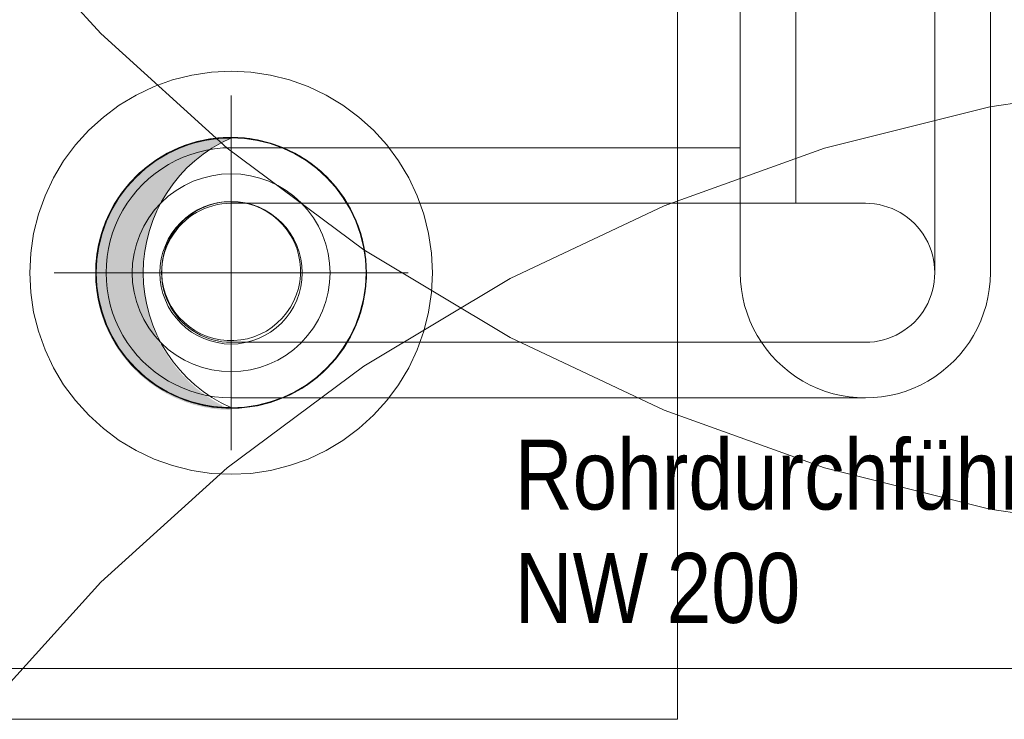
# Model space of a CAD drawing. Extents: x -620 to 300, y 62 to 1112.
# Tile 39 of 45: x -116 to -88, y 897 to 917. Entities that reach past the tile are written whole.
import ezdxf
from ezdxf.lldxf.tags import DXFTag

# ---------------------------------------------------------------- set-up
doc = ezdxf.new("R2010")
doc.units = 0
doc.layers.get('0').update_dxf_attribs({"lineweight": 13})
for name, color, linetype, lineweight, true_color in [('30 -35 Decken- 11 Bodendurchbruch', 7, 'Continuous', 15, 0x599559), ('30 -35 Decken- 11 Durchbruch', 5, 'Continuous', 15, 0x0000ff), ('30 -36 Dächer- 3 Dachbeläge', 9, 'Continuous', 15, 0x808080), ('30 -36 Dächer- 3 Dachbeläge Gründach', 9, 'Continuous', 9, 0x808080), ('70 -72 Beschriftung- 1 Beschriftung allgemein', 7, 'Continuous', 9, 0xff6633), ('70 -76 Bemaßung- 2 Allgemein', 9, 'Continuous', 5, 0x808080)]:
    doc.layers.add(name, color=color, linetype=linetype, lineweight=lineweight, true_color=true_color)
doc.layers.add('30 -36 Dächer- 9 Sonstiges zur KG360', color=7, linetype='grob-A06DNCB3MF', lineweight=9)
doc.layers.add('Keine', color=7, linetype='Continuous', lineweight=9)
doc.styles.get("Standard").update_dxf_attribs({"font": 'ARIALN.TTF'})
tags = doc.linetypes.add('grob-A06DNCB3MF', pattern=[14, 3, -8, 3]).pattern_tags.tags
tags[8:9] = [DXFTag(74, 4), DXFTag(75, 0), DXFTag(340, '0'), DXFTag(46, 0.0), DXFTag(50, 0.0), DXFTag(44, 0.0), DXFTag(45, 0.0)]
tags[6:7] = [DXFTag(74, 4), DXFTag(75, 0), DXFTag(340, '0'), DXFTag(46, 0.0), DXFTag(50, 0.0), DXFTag(44, 0.0), DXFTag(45, 0.0)]
tags[4:5] = [DXFTag(74, 4), DXFTag(75, 0), DXFTag(340, '0'), DXFTag(46, 0.0), DXFTag(50, 0.0), DXFTag(44, 0.0), DXFTag(45, 0.0)]

# ---------------------------------------------------------------- blocks, each defined once
blk = doc.blocks.new('Referenz-A06DNCB5MF')
at = {"layer": '30 -35 Decken- 11 Bodendurchbruch', "linetype": 'Continuous', "ltscale": 0.15}
blk.add_hatch(color=0, dxfattribs=at).paths.add_polyline_path([(-110.077, 906.168), (-110.357, 906.178), (-110.635, 906.208), (-110.91, 906.258), (-111.181, 906.327), (-111.447, 906.416), (-111.705, 906.523), (-111.955, 906.648), (-112.196, 906.791), (-112.426, 906.951), (-112.643, 907.127), (-112.848, 907.318), (-113.038, 907.523), (-113.214, 907.741), (-113.373, 907.971), (-113.515, 908.211), (-113.64, 908.462), (-113.747, 908.72), (-113.835, 908.986), (-113.904, 909.257), (-113.953, 909.533), (-113.983, 909.811), (-113.992, 910.09), (-113.982, 910.37), (-113.952, 910.648), (-113.901, 910.923), (-113.832, 911.194), (-113.743, 911.46), (-113.635, 911.718), (-113.51, 911.968), (-113.366, 912.208), (-113.206, 912.438), (-113.03, 912.655), (-112.839, 912.86), (-112.634, 913.05), (-112.416, 913.225), (-112.185, 913.384), (-111.945, 913.526), (-111.694, 913.651), (-111.435, 913.757), (-111.17, 913.845), (-110.898, 913.913), (-110.623, 913.962), (-110.344, 913.991), (-110.065, 914.001), (-110.326, 913.874), (-110.579, 913.73), (-110.821, 913.569), (-111.051, 913.393), (-111.27, 913.201), (-111.474, 912.995), (-111.664, 912.775), (-111.839, 912.543), (-111.998, 912.3), (-112.14, 912.046), (-112.264, 911.784), (-112.37, 911.513), (-112.458, 911.236), (-112.527, 910.954), (-112.576, 910.668), (-112.606, 910.379), (-112.616, 910.088), (-112.607, 909.798), (-112.578, 909.509), (-112.529, 909.222), (-112.462, 908.94), (-112.375, 908.663), (-112.269, 908.392), (-112.146, 908.129), (-112.005, 907.875), (-111.847, 907.631), (-111.673, 907.399), (-111.483, 907.178), (-111.279, 906.972), (-111.062, 906.779), (-110.832, 906.602), (-110.59, 906.44), (-110.338, 906.295)])
at = {"layer": '30 -35 Decken- 11 Bodendurchbruch', "color": 0, "linetype": 'grob-A06DNCB3MF', "lineweight": 9, "ltscale": 0.13}
for p, q in [((-110.08, 915.216), (-110.08, 905.016)), ((-110.08, 915.216), (-110.08, 905.016)), ((-115.18, 910.116), (-104.98, 910.116)), ((-115.18, 910.116), (-104.98, 910.116))]:
    blk.add_line(p, q, dxfattribs=at)
at = {"layer": '30 -35 Decken- 11 Bodendurchbruch', "color": 0, "linetype": 'Continuous', "ltscale": 0.15}
for p, q in [((-111.212, 913.848), (-110.841, 913.941)), ((-111.212, 913.848), (-110.841, 913.941)), ((-110.841, 913.941), (-110.462, 913.997)), ((-110.841, 913.941), (-110.462, 913.997)), ((-110.462, 913.997), (-110.08, 914.016)), ((-110.462, 913.997), (-110.08, 914.016)), ((-110.08, 914.016), (-109.698, 913.997)), ((-110.08, 914.016), (-109.698, 913.997)), ((-109.698, 913.997), (-109.319, 913.941)), ((-109.698, 913.997), (-109.319, 913.941)), ((-109.319, 913.941), (-108.948, 913.848)), ((-109.319, 913.941), (-108.948, 913.848)), ((-111.918, 913.555), (-111.572, 913.719)), ((-111.918, 913.555), (-111.572, 913.719)), ((-111.572, 913.719), (-111.212, 913.848)), ((-111.572, 913.719), (-111.212, 913.848)), ((-108.948, 913.848), (-108.587, 913.719)), ((-108.948, 913.848), (-108.587, 913.719)), ((-108.587, 913.719), (-108.241, 913.555)), ((-108.587, 913.719), (-108.241, 913.555)), ((-112.554, 913.131), (-112.247, 913.359)), ((-112.554, 913.131), (-112.247, 913.359)), ((-112.247, 913.359), (-111.918, 913.555)), ((-112.247, 913.359), (-111.918, 913.555)), ((-108.241, 913.555), (-107.913, 913.359)), ((-108.241, 913.555), (-107.913, 913.359)), ((-107.913, 913.359), (-107.606, 913.131)), ((-107.913, 913.359), (-107.606, 913.131)), ((-112.838, 912.874), (-112.554, 913.131)), ((-112.838, 912.874), (-112.554, 913.131)), ((-107.606, 913.131), (-107.322, 912.874)), ((-107.606, 913.131), (-107.322, 912.874)), ((-113.095, 912.59), (-112.838, 912.874)), ((-113.095, 912.59), (-112.838, 912.874)), ((-107.322, 912.874), (-107.065, 912.59)), ((-107.322, 912.874), (-107.065, 912.59)), ((-113.323, 912.283), (-113.095, 912.59)), ((-113.323, 912.283), (-113.095, 912.59)), ((-107.065, 912.59), (-106.837, 912.283)), ((-107.065, 912.59), (-106.837, 912.283)), ((-113.519, 911.954), (-113.323, 912.283)), ((-113.519, 911.954), (-113.323, 912.283)), ((-106.837, 912.283), (-106.64, 911.954)), ((-106.837, 912.283), (-106.64, 911.954)), ((-113.683, 911.608), (-113.519, 911.954)), ((-113.683, 911.608), (-113.519, 911.954)), ((-106.64, 911.954), (-106.477, 911.608)), ((-106.64, 911.954), (-106.477, 911.608)), ((-113.812, 911.248), (-113.683, 911.608)), ((-113.812, 911.248), (-113.683, 911.608)), ((-106.477, 911.608), (-106.348, 911.248)), ((-106.477, 911.608), (-106.348, 911.248)), ((-113.905, 910.877), (-113.812, 911.248)), ((-113.905, 910.877), (-113.812, 911.248)), ((-106.348, 911.248), (-106.255, 910.877)), ((-106.348, 911.248), (-106.255, 910.877)), ((-113.961, 910.498), (-113.905, 910.877)), ((-113.961, 910.498), (-113.905, 910.877)), ((-106.255, 910.877), (-106.199, 910.498)), ((-106.255, 910.877), (-106.199, 910.498)), ((-113.98, 910.116), (-113.961, 910.498)), ((-113.98, 910.116), (-113.961, 910.498)), ((-106.199, 910.498), (-106.18, 910.116)), ((-106.199, 910.498), (-106.18, 910.116)), ((-113.961, 909.734), (-113.98, 910.116)), ((-113.961, 909.734), (-113.98, 910.116)), ((-106.18, 910.116), (-106.199, 909.734)), ((-106.18, 910.116), (-106.199, 909.734)), ((-113.905, 909.355), (-113.961, 909.734)), ((-113.905, 909.355), (-113.961, 909.734)), ((-106.199, 909.734), (-106.255, 909.355)), ((-106.199, 909.734), (-106.255, 909.355)), ((-113.812, 908.984), (-113.905, 909.355)), ((-113.812, 908.984), (-113.905, 909.355)), ((-106.255, 909.355), (-106.348, 908.984)), ((-106.255, 909.355), (-106.348, 908.984)), ((-113.683, 908.623), (-113.812, 908.984)), ((-113.683, 908.623), (-113.812, 908.984)), ((-106.348, 908.984), (-106.477, 908.623)), ((-106.348, 908.984), (-106.477, 908.623)), ((-113.519, 908.277), (-113.683, 908.623)), ((-113.519, 908.277), (-113.683, 908.623)), ((-106.477, 908.623), (-106.64, 908.277)), ((-106.477, 908.623), (-106.64, 908.277)), ((-113.323, 907.949), (-113.519, 908.277)), ((-113.323, 907.949), (-113.519, 908.277)), ((-106.64, 908.277), (-106.837, 907.949)), ((-106.64, 908.277), (-106.837, 907.949)), ((-113.095, 907.642), (-113.323, 907.949)), ((-113.095, 907.642), (-113.323, 907.949)), ((-106.837, 907.949), (-107.065, 907.642)), ((-106.837, 907.949), (-107.065, 907.642)), ((-112.838, 907.358), (-113.095, 907.642)), ((-112.838, 907.358), (-113.095, 907.642)), ((-107.065, 907.642), (-107.322, 907.358)), ((-107.065, 907.642), (-107.322, 907.358)), ((-112.554, 907.101), (-112.838, 907.358)), ((-112.554, 907.101), (-112.838, 907.358)), ((-107.322, 907.358), (-107.606, 907.101)), ((-107.322, 907.358), (-107.606, 907.101)), ((-112.247, 906.873), (-112.554, 907.101)), ((-112.247, 906.873), (-112.554, 907.101)), ((-107.606, 907.101), (-107.913, 906.873)), ((-107.606, 907.101), (-107.913, 906.873)), ((-111.918, 906.676), (-112.247, 906.873)), ((-111.918, 906.676), (-112.247, 906.873)), ((-107.913, 906.873), (-108.241, 906.676)), ((-107.913, 906.873), (-108.241, 906.676)), ((-111.572, 906.513), (-111.918, 906.676)), ((-111.572, 906.513), (-111.918, 906.676)), ((-111.212, 906.384), (-111.572, 906.513)), ((-111.212, 906.384), (-111.572, 906.513)), ((-108.587, 906.513), (-108.948, 906.384)), ((-108.587, 906.513), (-108.948, 906.384)), ((-108.241, 906.676), (-108.587, 906.513)), ((-108.241, 906.676), (-108.587, 906.513)), ((-110.841, 906.291), (-111.212, 906.384)), ((-110.841, 906.291), (-111.212, 906.384)), ((-110.462, 906.235), (-110.841, 906.291)), ((-110.462, 906.235), (-110.841, 906.291)), ((-110.08, 906.216), (-110.462, 906.235)), ((-110.08, 906.216), (-110.462, 906.235)), ((-109.698, 906.235), (-110.08, 906.216)), ((-109.698, 906.235), (-110.08, 906.216)), ((-109.319, 906.291), (-109.698, 906.235)), ((-109.319, 906.291), (-109.698, 906.235)), ((-108.948, 906.384), (-109.319, 906.291)), ((-108.948, 906.384), (-109.319, 906.291))]:
    blk.add_line(p, q, dxfattribs=at)
for centre, major_axis, end_param in [((-110.102, 910.116), (0.017, 3.878), 3.150152), ((-108.375, 910.116), (-1.71, 3.878), 2.310864)]:
    blk.add_ellipse(centre, major_axis=major_axis, ratio=1, start_param=0, end_param=end_param, dxfattribs=at)
at = {"layer": '30 -35 Decken- 11 Durchbruch', "color": 0, "linetype": 'grob-A06DNCB3MF', "lineweight": 9, "ltscale": 0.13}
for p, q in [((-110.08, 915.216), (-110.08, 905.016)), ((-110.08, 915.216), (-110.08, 905.016)), ((-115.18, 910.116), (-104.98, 910.116)), ((-115.18, 910.116), (-104.98, 910.116))]:
    blk.add_line(p, q, dxfattribs=at)
at = {"layer": '30 -35 Decken- 11 Durchbruch', "color": 0, "linetype": 'Continuous', "ltscale": 0.15}
for p, q in [((-111.212, 913.848), (-110.841, 913.941)), ((-111.212, 913.848), (-110.841, 913.941)), ((-110.841, 913.941), (-110.462, 913.997)), ((-110.841, 913.941), (-110.462, 913.997)), ((-110.462, 913.997), (-110.08, 914.016)), ((-110.462, 913.997), (-110.08, 914.016)), ((-110.08, 914.016), (-109.698, 913.997)), ((-110.08, 914.016), (-109.698, 913.997)), ((-109.698, 913.997), (-109.319, 913.941)), ((-109.698, 913.997), (-109.319, 913.941)), ((-109.319, 913.941), (-108.948, 913.848)), ((-109.319, 913.941), (-108.948, 913.848)), ((-111.918, 913.555), (-111.572, 913.719)), ((-111.918, 913.555), (-111.572, 913.719)), ((-111.572, 913.719), (-111.212, 913.848)), ((-111.572, 913.719), (-111.212, 913.848)), ((-108.948, 913.848), (-108.587, 913.719)), ((-108.948, 913.848), (-108.587, 913.719)), ((-108.587, 913.719), (-108.241, 913.555)), ((-108.587, 913.719), (-108.241, 913.555)), ((-112.554, 913.131), (-112.247, 913.359)), ((-112.554, 913.131), (-112.247, 913.359)), ((-112.247, 913.359), (-111.918, 913.555)), ((-112.247, 913.359), (-111.918, 913.555)), ((-108.241, 913.555), (-107.913, 913.359)), ((-108.241, 913.555), (-107.913, 913.359)), ((-107.913, 913.359), (-107.606, 913.131)), ((-107.913, 913.359), (-107.606, 913.131)), ((-112.838, 912.874), (-112.554, 913.131)), ((-112.838, 912.874), (-112.554, 913.131)), ((-107.606, 913.131), (-107.322, 912.874)), ((-107.606, 913.131), (-107.322, 912.874)), ((-113.095, 912.59), (-112.838, 912.874)), ((-113.095, 912.59), (-112.838, 912.874)), ((-107.322, 912.874), (-107.065, 912.59)), ((-107.322, 912.874), (-107.065, 912.59)), ((-113.323, 912.283), (-113.095, 912.59)), ((-113.323, 912.283), (-113.095, 912.59)), ((-107.065, 912.59), (-106.837, 912.283)), ((-107.065, 912.59), (-106.837, 912.283)), ((-113.519, 911.954), (-113.323, 912.283)), ((-113.519, 911.954), (-113.323, 912.283)), ((-106.837, 912.283), (-106.64, 911.954)), ((-106.837, 912.283), (-106.64, 911.954)), ((-113.683, 911.608), (-113.519, 911.954)), ((-113.683, 911.608), (-113.519, 911.954)), ((-106.64, 911.954), (-106.477, 911.608)), ((-106.64, 911.954), (-106.477, 911.608)), ((-113.812, 911.248), (-113.683, 911.608)), ((-113.812, 911.248), (-113.683, 911.608)), ((-106.477, 911.608), (-106.348, 911.248)), ((-106.477, 911.608), (-106.348, 911.248)), ((-113.905, 910.877), (-113.812, 911.248)), ((-113.905, 910.877), (-113.812, 911.248)), ((-106.348, 911.248), (-106.255, 910.877)), ((-106.348, 911.248), (-106.255, 910.877)), ((-113.961, 910.498), (-113.905, 910.877)), ((-113.961, 910.498), (-113.905, 910.877)), ((-106.255, 910.877), (-106.199, 910.498)), ((-106.255, 910.877), (-106.199, 910.498)), ((-113.98, 910.116), (-113.961, 910.498)), ((-113.98, 910.116), (-113.961, 910.498)), ((-106.199, 910.498), (-106.18, 910.116)), ((-106.199, 910.498), (-106.18, 910.116)), ((-113.961, 909.734), (-113.98, 910.116)), ((-113.961, 909.734), (-113.98, 910.116)), ((-106.18, 910.116), (-106.199, 909.734)), ((-106.18, 910.116), (-106.199, 909.734)), ((-113.905, 909.355), (-113.961, 909.734)), ((-113.905, 909.355), (-113.961, 909.734)), ((-106.199, 909.734), (-106.255, 909.355)), ((-106.199, 909.734), (-106.255, 909.355)), ((-113.812, 908.984), (-113.905, 909.355)), ((-113.812, 908.984), (-113.905, 909.355)), ((-106.255, 909.355), (-106.348, 908.984)), ((-106.255, 909.355), (-106.348, 908.984)), ((-113.683, 908.623), (-113.812, 908.984)), ((-113.683, 908.623), (-113.812, 908.984)), ((-106.348, 908.984), (-106.477, 908.623)), ((-106.348, 908.984), (-106.477, 908.623)), ((-113.519, 908.277), (-113.683, 908.623)), ((-113.519, 908.277), (-113.683, 908.623)), ((-106.477, 908.623), (-106.64, 908.277)), ((-106.477, 908.623), (-106.64, 908.277)), ((-113.323, 907.949), (-113.519, 908.277)), ((-113.323, 907.949), (-113.519, 908.277)), ((-106.64, 908.277), (-106.837, 907.949)), ((-106.64, 908.277), (-106.837, 907.949)), ((-113.095, 907.642), (-113.323, 907.949)), ((-113.095, 907.642), (-113.323, 907.949)), ((-106.837, 907.949), (-107.065, 907.642)), ((-106.837, 907.949), (-107.065, 907.642)), ((-112.838, 907.358), (-113.095, 907.642)), ((-112.838, 907.358), (-113.095, 907.642)), ((-107.065, 907.642), (-107.322, 907.358)), ((-107.065, 907.642), (-107.322, 907.358)), ((-112.554, 907.101), (-112.838, 907.358)), ((-112.554, 907.101), (-112.838, 907.358)), ((-107.322, 907.358), (-107.606, 907.101)), ((-107.322, 907.358), (-107.606, 907.101)), ((-112.247, 906.873), (-112.554, 907.101)), ((-112.247, 906.873), (-112.554, 907.101)), ((-107.606, 907.101), (-107.913, 906.873)), ((-107.606, 907.101), (-107.913, 906.873)), ((-111.918, 906.676), (-112.247, 906.873)), ((-111.918, 906.676), (-112.247, 906.873)), ((-107.913, 906.873), (-108.241, 906.676)), ((-107.913, 906.873), (-108.241, 906.676)), ((-111.572, 906.513), (-111.918, 906.676)), ((-111.572, 906.513), (-111.918, 906.676)), ((-111.212, 906.384), (-111.572, 906.513)), ((-111.212, 906.384), (-111.572, 906.513)), ((-108.587, 906.513), (-108.948, 906.384)), ((-108.587, 906.513), (-108.948, 906.384)), ((-108.241, 906.676), (-108.587, 906.513)), ((-108.241, 906.676), (-108.587, 906.513)), ((-110.841, 906.291), (-111.212, 906.384)), ((-110.841, 906.291), (-111.212, 906.384)), ((-110.462, 906.235), (-110.841, 906.291)), ((-110.462, 906.235), (-110.841, 906.291)), ((-110.08, 906.216), (-110.462, 906.235)), ((-110.08, 906.216), (-110.462, 906.235)), ((-109.698, 906.235), (-110.08, 906.216)), ((-109.698, 906.235), (-110.08, 906.216)), ((-109.319, 906.291), (-109.698, 906.235)), ((-109.319, 906.291), (-109.698, 906.235)), ((-108.948, 906.384), (-109.319, 906.291)), ((-108.948, 906.384), (-109.319, 906.291))]:
    blk.add_line(p, q, dxfattribs=at)
for centre, major_axis, end_param in [((-110.102, 910.116), (0.017, 3.878), 3.150152), ((-108.375, 910.116), (-1.71, 3.878), 2.310864)]:
    blk.add_ellipse(centre, major_axis=major_axis, ratio=1, start_param=0, end_param=end_param, dxfattribs=at)
at = {"layer": '30 -36 Dächer- 3 Dachbeläge', "color": 0, "linetype": 'Continuous', "lineweight": 9, "ltscale": 0.13}
for p, q in [((-97.23, 897.266), (-97.23, 936.466)), ((-119.877, 897.266), (-97.23, 897.266))]:
    blk.add_line(p, q, dxfattribs=at)
at = {"layer": '30 -36 Dächer- 3 Dachbeläge Gründach', "color": 0, "linetype": 'Continuous', "ltscale": 0.13}
for p, q in [((-97.23, 936.466), (-97.23, 897.266)), ((-97.23, 897.266), (-119.877, 897.266))]:
    blk.add_line(p, q, dxfattribs=at)
at = {"layer": '30 -36 Dächer- 9 Sonstiges zur KG360', "color": 0, "linetype": 'grob-A06DNCB3MF', "lineweight": 5, "ltscale": 0.13}
for p, q in [((-113.832, 916.998), (-117.127, 920.634)), ((-110.196, 913.703), (-113.832, 916.998)), ((-88.231, 914.893), (-83.377, 915.613)), ((-92.991, 913.7), (-88.231, 914.893)), ((-106.255, 910.78), (-110.196, 913.703)), ((-97.611, 912.047), (-92.991, 913.7)), ((-102.046, 909.949), (-97.611, 912.047)), ((-102.046, 908.257), (-106.255, 910.78)), ((-106.255, 907.427), (-102.046, 909.949)), ((-97.611, 906.159), (-102.046, 908.257)), ((-110.196, 904.504), (-106.255, 907.427)), ((-92.991, 904.506), (-97.611, 906.159)), ((-113.832, 901.209), (-110.196, 904.504)), ((-88.231, 903.314), (-92.991, 904.506)), ((-83.377, 902.594), (-88.231, 903.314)), ((-117.127, 897.573), (-113.832, 901.209))]:
    blk.add_line(p, q, dxfattribs=at)
at = {"layer": '70 -72 Beschriftung- 1 Beschriftung allgemein', "color": 0, "linetype": 'grob-A06DNCB3MF', "ltscale": 0.13}
for p, q in [((-111.211, 915.804), (-110.648, 915.888)), ((-110.648, 915.888), (-110.08, 915.916)), ((-110.08, 915.916), (-109.511, 915.888)), ((-109.511, 915.888), (-108.948, 915.804)), ((-112.299, 915.474), (-111.764, 915.666)), ((-111.764, 915.666), (-111.211, 915.804)), ((-108.948, 915.804), (-108.396, 915.666)), ((-108.396, 915.666), (-107.86, 915.474)), ((-112.814, 915.231), (-112.299, 915.474)), ((-107.86, 915.474), (-107.346, 915.231)), ((-113.302, 914.938), (-112.814, 915.231)), ((-107.346, 915.231), (-106.858, 914.938)), ((-113.759, 914.599), (-113.302, 914.938)), ((-106.858, 914.938), (-106.4, 914.599)), ((-114.181, 914.217), (-113.759, 914.599)), ((-106.4, 914.599), (-105.979, 914.217)), ((-114.563, 913.795), (-114.181, 914.217)), ((-105.979, 914.217), (-105.596, 913.795)), ((-114.902, 913.338), (-114.563, 913.795)), ((-105.596, 913.795), (-105.257, 913.338)), ((-115.195, 912.85), (-114.902, 913.338)), ((-105.257, 913.338), (-104.965, 912.85)), ((-115.438, 912.335), (-115.195, 912.85)), ((-104.965, 912.85), (-104.721, 912.335)), ((-115.63, 911.8), (-115.438, 912.335)), ((-104.721, 912.335), (-104.53, 911.8)), ((-115.768, 911.247), (-115.63, 911.8)), ((-104.53, 911.8), (-104.391, 911.247)), ((-115.852, 910.684), (-115.768, 911.247)), ((-104.391, 911.247), (-104.308, 910.684)), ((-115.88, 910.116), (-115.852, 910.684)), ((-104.308, 910.684), (-104.28, 910.116)), ((-115.852, 909.547), (-115.88, 910.116)), ((-104.28, 910.116), (-104.308, 909.547)), ((-115.768, 908.984), (-115.852, 909.547)), ((-104.308, 909.547), (-104.391, 908.984)), ((-115.63, 908.432), (-115.768, 908.984)), ((-104.391, 908.984), (-104.53, 908.432)), ((-115.438, 907.896), (-115.63, 908.432)), ((-104.53, 908.432), (-104.721, 907.896)), ((-115.195, 907.382), (-115.438, 907.896)), ((-104.721, 907.896), (-104.965, 907.382)), ((-114.902, 906.894), (-115.195, 907.382)), ((-104.965, 907.382), (-105.257, 906.894)), ((-114.563, 906.436), (-114.902, 906.894)), ((-105.257, 906.894), (-105.596, 906.436)), ((-114.181, 906.015), (-114.563, 906.436)), ((-105.596, 906.436), (-105.979, 906.015)), ((-113.759, 905.632), (-114.181, 906.015)), ((-105.979, 906.015), (-106.4, 905.632)), ((-113.302, 905.293), (-113.759, 905.632)), ((-106.4, 905.632), (-106.858, 905.293)), ((-112.814, 905.001), (-113.302, 905.293)), ((-106.858, 905.293), (-107.346, 905.001)), ((-112.299, 904.757), (-112.814, 905.001)), ((-107.346, 905.001), (-107.86, 904.757)), ((-111.764, 904.566), (-112.299, 904.757)), ((-111.211, 904.427), (-111.764, 904.566)), ((-108.396, 904.566), (-108.948, 904.427)), ((-107.86, 904.757), (-108.396, 904.566)), ((-110.648, 904.344), (-111.211, 904.427)), ((-110.08, 904.316), (-110.648, 904.344)), ((-109.511, 904.344), (-110.08, 904.316)), ((-108.948, 904.427), (-109.511, 904.344))]:
    blk.add_line(p, q, dxfattribs=at)
at = {"layer": '70 -72 Beschriftung- 1 Beschriftung allgemein', "color": 0, "linetype": 'Continuous', "ltscale": 0.13}
for p, q in [((-111.423, 912.629), (-111.171, 912.749)), ((-111.171, 912.749), (-110.907, 912.843)), ((-110.907, 912.843), (-110.636, 912.911)), ((-110.636, 912.911), (-110.359, 912.952)), ((-110.359, 912.952), (-110.08, 912.966)), ((-110.08, 912.966), (-109.801, 912.952)), ((-109.801, 912.952), (-109.524, 912.911)), ((-109.524, 912.911), (-109.253, 912.843)), ((-109.253, 912.843), (-108.989, 912.749)), ((-108.989, 912.749), (-108.736, 912.629)), ((-111.888, 912.319), (-111.663, 912.486)), ((-111.663, 912.486), (-111.423, 912.629)), ((-108.736, 912.629), (-108.497, 912.486)), ((-108.497, 912.486), (-108.272, 912.319)), ((-112.095, 912.131), (-111.888, 912.319)), ((-110.48, 912.127), (-110.281, 912.156)), ((-110.281, 912.156), (-110.08, 912.166)), ((-110.08, 912.166), (-109.879, 912.156)), ((-109.879, 912.156), (-109.68, 912.127)), ((-108.272, 912.319), (-108.065, 912.131)), ((-112.45, 911.699), (-112.283, 911.924)), ((-112.283, 911.924), (-112.095, 912.131)), ((-111.219, 911.82), (-111.046, 911.924)), ((-111.046, 911.924), (-110.864, 912.01)), ((-110.864, 912.01), (-110.675, 912.078)), ((-110.675, 912.078), (-110.48, 912.127)), ((-109.68, 912.127), (-109.485, 912.078)), ((-109.485, 912.078), (-109.295, 912.01)), ((-109.295, 912.01), (-109.114, 911.924)), ((-109.114, 911.924), (-108.941, 911.82)), ((-108.065, 912.131), (-107.877, 911.924)), ((-107.877, 911.924), (-107.71, 911.699)), ((-112.593, 911.459), (-112.45, 911.699)), ((-111.529, 911.565), (-111.38, 911.701)), ((-111.38, 911.701), (-111.219, 911.82)), ((-108.941, 911.82), (-108.779, 911.701)), ((-108.779, 911.701), (-108.63, 911.565)), ((-107.71, 911.699), (-107.566, 911.459)), ((-112.713, 911.207), (-112.593, 911.459)), ((-111.784, 911.255), (-111.665, 911.416)), ((-111.665, 911.416), (-111.529, 911.565)), ((-108.63, 911.565), (-108.495, 911.416)), ((-108.495, 911.416), (-108.375, 911.255)), ((-107.566, 911.459), (-107.447, 911.207)), ((-112.807, 910.943), (-112.713, 911.207)), ((-111.974, 910.9), (-111.888, 911.082)), ((-111.888, 911.082), (-111.784, 911.255)), ((-108.375, 911.255), (-108.272, 911.082)), ((-108.272, 911.082), (-108.186, 910.9)), ((-107.447, 911.207), (-107.353, 910.943)), ((-112.875, 910.672), (-112.807, 910.943)), ((-112.042, 910.711), (-111.974, 910.9)), ((-108.186, 910.9), (-108.118, 910.711)), ((-107.353, 910.943), (-107.285, 910.672)), ((-112.916, 910.395), (-112.875, 910.672)), ((-112.12, 910.317), (-112.091, 910.516)), ((-112.091, 910.516), (-112.042, 910.711)), ((-108.118, 910.711), (-108.069, 910.516)), ((-108.069, 910.516), (-108.04, 910.317)), ((-107.285, 910.672), (-107.244, 910.395)), ((-112.93, 910.116), (-112.916, 910.395)), ((-112.13, 910.116), (-112.12, 910.317)), ((-108.04, 910.317), (-108.03, 910.116)), ((-107.244, 910.395), (-107.23, 910.116)), ((-112.916, 909.837), (-112.93, 910.116)), ((-112.12, 909.915), (-112.13, 910.116)), ((-112.091, 909.716), (-112.12, 909.915)), ((-108.04, 909.915), (-108.069, 909.716)), ((-108.03, 910.116), (-108.04, 909.915)), ((-107.23, 910.116), (-107.244, 909.837)), ((-112.875, 909.56), (-112.916, 909.837)), ((-112.042, 909.521), (-112.091, 909.716)), ((-108.069, 909.716), (-108.118, 909.521)), ((-107.244, 909.837), (-107.285, 909.56)), ((-112.807, 909.289), (-112.875, 909.56)), ((-111.974, 909.331), (-112.042, 909.521)), ((-111.888, 909.15), (-111.974, 909.331)), ((-108.186, 909.331), (-108.272, 909.15)), ((-108.118, 909.521), (-108.186, 909.331)), ((-107.285, 909.56), (-107.353, 909.289)), ((-112.713, 909.025), (-112.807, 909.289)), ((-111.784, 908.977), (-111.888, 909.15)), ((-108.272, 909.15), (-108.375, 908.977)), ((-107.353, 909.289), (-107.447, 909.025)), ((-112.593, 908.772), (-112.713, 909.025)), ((-112.45, 908.533), (-112.593, 908.772)), ((-111.665, 908.815), (-111.784, 908.977)), ((-111.529, 908.666), (-111.665, 908.815)), ((-108.495, 908.815), (-108.63, 908.666)), ((-108.375, 908.977), (-108.495, 908.815)), ((-107.566, 908.772), (-107.71, 908.533)), ((-107.447, 909.025), (-107.566, 908.772)), ((-112.283, 908.308), (-112.45, 908.533)), ((-111.38, 908.531), (-111.529, 908.666)), ((-111.219, 908.411), (-111.38, 908.531)), ((-108.779, 908.531), (-108.941, 908.411)), ((-108.63, 908.666), (-108.779, 908.531)), ((-107.71, 908.533), (-107.877, 908.308)), ((-112.095, 908.101), (-112.283, 908.308)), ((-111.046, 908.308), (-111.219, 908.411)), ((-110.864, 908.222), (-111.046, 908.308)), ((-110.675, 908.154), (-110.864, 908.222)), ((-109.295, 908.222), (-109.485, 908.154)), ((-109.114, 908.308), (-109.295, 908.222)), ((-108.941, 908.411), (-109.114, 908.308)), ((-107.877, 908.308), (-108.065, 908.101)), ((-111.888, 907.913), (-112.095, 908.101)), ((-111.663, 907.746), (-111.888, 907.913)), ((-110.48, 908.105), (-110.675, 908.154)), ((-110.281, 908.076), (-110.48, 908.105)), ((-110.08, 908.066), (-110.281, 908.076)), ((-109.879, 908.076), (-110.08, 908.066)), ((-109.68, 908.105), (-109.879, 908.076)), ((-109.485, 908.154), (-109.68, 908.105)), ((-108.272, 907.913), (-108.497, 907.746)), ((-108.065, 908.101), (-108.272, 907.913)), ((-111.423, 907.602), (-111.663, 907.746)), ((-108.497, 907.746), (-108.736, 907.602)), ((-111.171, 907.483), (-111.423, 907.602)), ((-110.907, 907.389), (-111.171, 907.483)), ((-110.636, 907.321), (-110.907, 907.389)), ((-109.253, 907.389), (-109.524, 907.321)), ((-108.989, 907.483), (-109.253, 907.389)), ((-108.736, 907.602), (-108.989, 907.483)), ((-110.359, 907.28), (-110.636, 907.321)), ((-110.08, 907.266), (-110.359, 907.28)), ((-109.801, 907.28), (-110.08, 907.266)), ((-109.524, 907.321), (-109.801, 907.28))]:
    blk.add_line(p, q, dxfattribs=at)
at = {"layer": '70 -76 Bemaßung- 2 Allgemein', "color": 0, "linetype": 'Continuous', "ltscale": 0.13}
blk.add_line((-15.637, 898.731), (-124.516, 898.731), dxfattribs=at)
at = {"layer": 'Keine', "color": 0, "linetype": 'Continuous', "ltscale": 0.13}
for p, q in [((-95.416, 910.116), (-95.416, 938.439)), ((-88.214, 910.116), (-88.214, 938.439)), ((-111.428, 913.776), (-111.063, 913.89)), ((-111.208, 913.833), (-110.838, 913.926)), ((-111.063, 913.89), (-110.688, 913.968)), ((-110.838, 913.926), (-110.461, 913.982)), ((-110.688, 913.968), (-110.308, 914.009)), ((-110.461, 913.982), (-110.08, 914.001)), ((-110.308, 914.009), (-109.925, 914.013)), ((-110.08, 914.001), (-109.699, 913.982)), ((-109.925, 914.013), (-109.544, 913.979)), ((-109.699, 913.982), (-109.322, 913.926)), ((-109.544, 913.979), (-109.168, 913.908)), ((-109.322, 913.926), (-108.952, 913.833)), ((-109.168, 913.908), (-108.8, 913.8)), ((-112.116, 913.442), (-111.78, 913.626)), ((-111.911, 913.542), (-111.567, 913.705)), ((-111.78, 913.626), (-111.428, 913.776)), ((-111.567, 913.705), (-111.208, 913.833)), ((-110.08, 913.716), (-95.416, 913.716)), ((-108.952, 913.833), (-108.593, 913.705)), ((-108.8, 913.8), (-108.445, 913.657)), ((-108.593, 913.705), (-108.249, 913.542)), ((-108.445, 913.657), (-108.106, 913.48)), ((-112.544, 913.119), (-112.238, 913.346)), ((-112.432, 913.227), (-112.116, 913.442)), ((-112.238, 913.346), (-111.911, 913.542)), ((-108.249, 913.542), (-107.922, 913.346)), ((-108.106, 913.48), (-107.786, 913.27)), ((-107.922, 913.346), (-107.616, 913.119)), ((-112.827, 912.863), (-112.544, 913.119)), ((-112.726, 912.981), (-112.432, 913.227)), ((-107.786, 913.27), (-107.488, 913.03)), ((-107.616, 913.119), (-107.333, 912.863)), ((-107.488, 913.03), (-107.215, 912.762)), ((-113.083, 912.58), (-112.827, 912.863)), ((-112.994, 912.708), (-112.726, 912.981)), ((-107.333, 912.863), (-107.077, 912.58)), ((-107.215, 912.762), (-106.969, 912.468)), ((-113.31, 912.274), (-113.083, 912.58)), ((-113.234, 912.41), (-112.994, 912.708)), ((-107.077, 912.58), (-106.85, 912.274)), ((-106.969, 912.468), (-106.754, 912.152)), ((-113.506, 911.947), (-113.31, 912.274)), ((-113.444, 912.09), (-113.234, 912.41)), ((-106.85, 912.274), (-106.654, 911.947)), ((-106.754, 912.152), (-106.57, 911.816)), ((-113.669, 911.602), (-113.506, 911.947)), ((-113.621, 911.751), (-113.444, 912.09)), ((-106.654, 911.947), (-106.491, 911.602)), ((-113.797, 911.244), (-113.669, 911.602)), ((-113.764, 911.396), (-113.621, 911.751)), ((-106.57, 911.816), (-106.42, 911.464)), ((-106.491, 911.602), (-106.363, 911.244)), ((-113.872, 911.028), (-113.764, 911.396)), ((-106.42, 911.464), (-106.306, 911.099)), ((-113.943, 910.652), (-113.872, 911.028)), ((-113.89, 910.874), (-113.797, 911.244)), ((-106.363, 911.244), (-106.27, 910.874)), ((-106.306, 911.099), (-106.228, 910.724)), ((-113.946, 910.497), (-113.89, 910.874)), ((-106.27, 910.874), (-106.214, 910.497)), ((-113.977, 910.271), (-113.943, 910.652)), ((-113.965, 910.116), (-113.946, 910.497)), ((-106.228, 910.724), (-106.187, 910.344)), ((-106.214, 910.497), (-106.195, 910.116)), ((-113.973, 909.888), (-113.977, 910.271)), ((-106.187, 910.344), (-106.183, 909.961)), ((-113.932, 909.508), (-113.973, 909.888)), ((-113.946, 909.735), (-113.965, 910.116)), ((-106.183, 909.961), (-106.217, 909.58)), ((-106.195, 910.116), (-106.214, 909.735)), ((-113.89, 909.358), (-113.946, 909.735)), ((-106.214, 909.735), (-106.27, 909.358)), ((-113.854, 909.133), (-113.932, 909.508)), ((-113.797, 908.988), (-113.89, 909.358)), ((-106.27, 909.358), (-106.363, 908.988)), ((-106.217, 909.58), (-106.288, 909.204)), ((-113.74, 908.768), (-113.854, 909.133)), ((-106.288, 909.204), (-106.396, 908.836)), ((-113.669, 908.629), (-113.797, 908.988)), ((-113.59, 908.416), (-113.74, 908.768)), ((-106.396, 908.836), (-106.539, 908.481)), ((-106.363, 908.988), (-106.491, 908.629)), ((-113.506, 908.285), (-113.669, 908.629)), ((-106.539, 908.481), (-106.716, 908.142)), ((-106.491, 908.629), (-106.654, 908.285)), ((-113.406, 908.08), (-113.59, 908.416)), ((-113.31, 907.958), (-113.506, 908.285)), ((-106.654, 908.285), (-106.85, 907.958)), ((-113.191, 907.764), (-113.406, 908.08)), ((-113.083, 907.652), (-113.31, 907.958)), ((-106.85, 907.958), (-107.077, 907.652)), ((-106.716, 908.142), (-106.926, 907.822)), ((-112.945, 907.47), (-113.191, 907.764)), ((-112.827, 907.369), (-113.083, 907.652)), ((-107.077, 907.652), (-107.333, 907.369)), ((-106.926, 907.822), (-107.166, 907.524)), ((-112.672, 907.202), (-112.945, 907.47)), ((-112.544, 907.113), (-112.827, 907.369)), ((-107.333, 907.369), (-107.616, 907.113)), ((-107.166, 907.524), (-107.434, 907.251)), ((-112.374, 906.962), (-112.672, 907.202)), ((-112.238, 906.886), (-112.544, 907.113)), ((-107.616, 907.113), (-107.922, 906.886)), ((-107.434, 907.251), (-107.728, 907.005)), ((-112.054, 906.752), (-112.374, 906.962)), ((-111.911, 906.69), (-112.238, 906.886)), ((-108.044, 906.79), (-108.38, 906.606)), ((-107.922, 906.886), (-108.249, 906.69)), ((-107.728, 907.005), (-108.044, 906.79)), ((-111.715, 906.575), (-112.054, 906.752)), ((-111.567, 906.527), (-111.911, 906.69)), ((-111.36, 906.432), (-111.715, 906.575)), ((-111.208, 906.399), (-111.567, 906.527)), ((-110.08, 906.516), (-91.816, 906.516)), ((-108.593, 906.527), (-108.952, 906.399)), ((-108.38, 906.606), (-108.732, 906.456)), ((-108.249, 906.69), (-108.593, 906.527)), ((-110.992, 906.324), (-111.36, 906.432)), ((-110.838, 906.306), (-111.208, 906.399)), ((-110.616, 906.253), (-110.992, 906.324)), ((-110.461, 906.25), (-110.838, 906.306)), ((-110.235, 906.219), (-110.616, 906.253)), ((-110.08, 906.231), (-110.461, 906.25)), ((-109.852, 906.223), (-110.235, 906.219)), ((-109.699, 906.25), (-110.08, 906.231)), ((-109.472, 906.264), (-109.852, 906.223)), ((-109.322, 906.306), (-109.699, 906.25)), ((-109.097, 906.342), (-109.472, 906.264)), ((-108.952, 906.399), (-109.322, 906.306)), ((-108.732, 906.456), (-109.097, 906.342))]:
    blk.add_line(p, q, dxfattribs=at)
at = {"layer": 'Keine', "color": 0}
for p, q in [((-93.816, 938.439), (-93.816, 912.116)), ((-89.816, 938.439), (-89.816, 910.116)), ((-110.358, 912.144), (-110.162, 912.162)), ((-110.162, 912.162), (-109.966, 912.16)), ((-109.966, 912.16), (-109.771, 912.14)), ((-111.259, 911.779), (-111.094, 911.887)), ((-111.094, 911.887), (-110.921, 911.978)), ((-110.921, 911.978), (-110.739, 912.052)), ((-110.739, 912.052), (-110.55, 912.108)), ((-110.55, 912.108), (-110.358, 912.144)), ((-110.08, 912.116), (-91.814, 912.116)), ((-109.771, 912.14), (-109.579, 912.1)), ((-109.579, 912.1), (-109.391, 912.041)), ((-109.391, 912.041), (-109.21, 911.965)), ((-109.21, 911.965), (-109.038, 911.871)), ((-109.038, 911.871), (-108.876, 911.761)), ((-111.551, 911.519), (-111.411, 911.656)), ((-111.411, 911.656), (-111.259, 911.779)), ((-108.876, 911.761), (-108.725, 911.635)), ((-108.725, 911.635), (-108.587, 911.495)), ((-111.787, 911.205), (-111.677, 911.368)), ((-111.677, 911.368), (-111.551, 911.519)), ((-108.587, 911.495), (-108.464, 911.342)), ((-108.464, 911.342), (-108.356, 911.178)), ((-111.958, 910.852), (-111.881, 911.033)), ((-111.881, 911.033), (-111.787, 911.205)), ((-108.356, 911.178), (-108.265, 911.004)), ((-112.016, 910.665), (-111.958, 910.852)), ((-108.265, 911.004), (-108.192, 910.822)), ((-108.192, 910.822), (-108.136, 910.634)), ((-112.077, 910.278), (-112.056, 910.473)), ((-112.056, 910.473), (-112.016, 910.665)), ((-108.136, 910.634), (-108.099, 910.441)), ((-112.078, 910.081), (-112.077, 910.278)), ((-108.099, 910.441), (-108.082, 910.246)), ((-108.082, 910.246), (-108.083, 910.05)), ((-112.061, 909.886), (-112.078, 910.081)), ((-112.024, 909.693), (-112.061, 909.886)), ((-108.083, 910.05), (-108.104, 909.854)), ((-111.968, 909.505), (-112.024, 909.693)), ((-108.144, 909.662), (-108.202, 909.475)), ((-108.104, 909.854), (-108.144, 909.662)), ((-111.895, 909.323), (-111.968, 909.505)), ((-111.804, 909.149), (-111.895, 909.323)), ((-108.202, 909.475), (-108.279, 909.294)), ((-111.696, 908.985), (-111.804, 909.149)), ((-108.373, 909.122), (-108.483, 908.96)), ((-108.279, 909.294), (-108.373, 909.122)), ((-111.572, 908.832), (-111.696, 908.985)), ((-111.435, 908.692), (-111.572, 908.832)), ((-108.609, 908.809), (-108.749, 908.671)), ((-108.483, 908.96), (-108.609, 908.809)), ((-111.284, 908.567), (-111.435, 908.692)), ((-111.122, 908.456), (-111.284, 908.567)), ((-108.901, 908.548), (-109.065, 908.44)), ((-108.749, 908.671), (-108.901, 908.548)), ((-110.949, 908.363), (-111.122, 908.456)), ((-110.769, 908.286), (-110.949, 908.363)), ((-110.581, 908.228), (-110.769, 908.286)), ((-110.389, 908.188), (-110.581, 908.228)), ((-110.194, 908.167), (-110.389, 908.188)), ((-109.802, 908.183), (-109.998, 908.165)), ((-109.609, 908.22), (-109.802, 908.183)), ((-109.421, 908.275), (-109.609, 908.22)), ((-109.239, 908.349), (-109.421, 908.275)), ((-109.065, 908.44), (-109.239, 908.349)), ((-109.998, 908.165), (-110.194, 908.167)), ((-110.08, 908.116), (-91.814, 908.116))]:
    blk.add_line(p, q, dxfattribs=at)
at = {"layer": 'Keine', "color": 0, "linetype": 'Continuous', "ltscale": 0.13}
for centre, major_axis in [((-110.08, 910.116), (0, 3.6)), ((-91.816, 910.116), (-3.6, 0))]:
    blk.add_ellipse(centre, major_axis=major_axis, ratio=1, start_param=0, end_param=3.141593, dxfattribs=at)
at = {"layer": 'Keine', "color": 0}
for centre, major_axis in [((-110.08, 910.116), (0, 2)), ((-91.816, 910.116), (0, -2))]:
    blk.add_ellipse(centre, major_axis=major_axis, ratio=1, start_param=0, end_param=3.141593, dxfattribs=at)
at = {"layer": '70 -72 Beschriftung- 1 Beschriftung allgemein', "color": 0, "linetype": 'Continuous', "ltscale": 0.13, "char_height": 2.01377, "attachment_point": 1}
for s, insert in [('{\\fArial Narrow;Rohrdurchführung}', (-101.91, 905.317)), ('{\\fArial Narrow;NW}', (-101.91, 902.054)), ('{\\fArial Narrow;200}', (-97.537, 902.054))]:
    blk.add_mtext(s, dxfattribs=dict(at, insert=insert))

msp = doc.modelspace()

# ---------------------------------------------------------------- block references
at = {"color": 8, "lineweight": 13, "ltscale": 0.13, "true_color": 0x808080}
msp.add_blockref('Referenz-A06DNCB5MF', (0, 0), dxfattribs=at)

doc.saveas('drawing.dxf')
